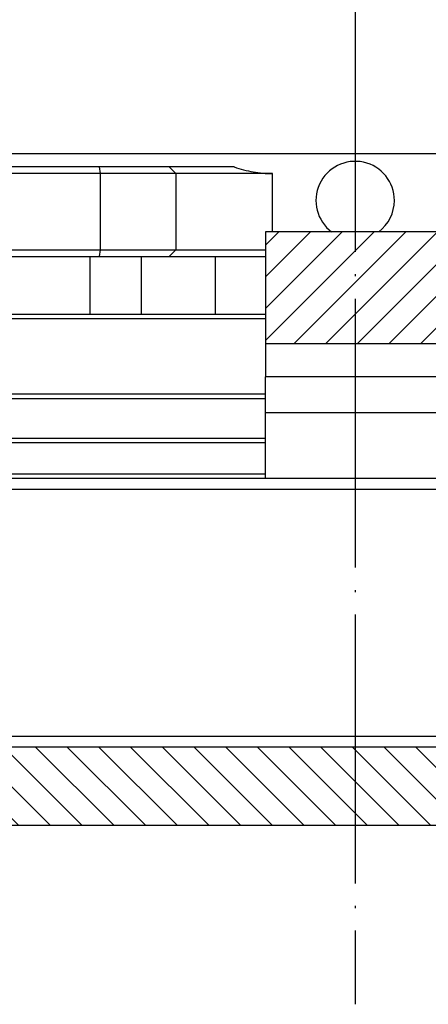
# Model space of a CAD drawing. Extents: x -1763 to 4575, y -3429 to 1051.
# Tile 101 of 174: x 3133 to 3152, y -2496 to -2452. Entities that reach past the tile are written whole.
import ezdxf

# ---------------------------------------------------------------- set-up
doc = ezdxf.new("R2010")
doc.units = 0
doc.linetypes.add('DASHED', pattern=[15, 7, -8])
doc.linetypes.add('DOT_CENTER', pattern=[14, 12, -1, 0, -1])
doc.layers.get('0').update_dxf_attribs({"linetype": 'CONTINUOUS'})
doc.layers.add('1', color=7, linetype='CONTINUOUS')

# ---------------------------------------------------------------- blocks, each defined once
blk = doc.blocks.new('Z-STACK', base_point=(-660.966, -2583.474))
at = {"linetype": 'CONTINUOUS'}
h = blk.add_hatch(dxfattribs=at)
h.set_pattern_fill('USER', color=1, angle=-135, pattern_type=0)
h.set_pattern_definition([(-135, (-1142.2401, -11857.8625), (0.70710678, -0.70710678), [])])
h.paths.add_polyline_path([(3152.311, -2461.16), (3144.311, -2461.16), (3144.311, -2466.16), (3152.311, -2466.16)])
h = blk.add_hatch(dxfattribs=at)
h.set_pattern_fill('USER', color=3, angle=135, pattern_type=0)
h.set_pattern_definition([(135, (-1142.2401, -11857.8625), (-0.70710678, -0.70710678), [])])
h.paths.add_polyline_path([(3010.9, -2484.16), (3010.497, -2484.16), (3009.59, -2484.16), (3009.59, -2487.66), (3287.032, -2487.66), (3287.032, -2484.16), (3286.126, -2484.16), (3285.723, -2484.16), (3282.161, -2484.16), (3281.161, -2484.16), (3280.779, -2484.16), (3279.993, -2484.16), (3279.621, -2484.16), (3279.521, -2484.16), (3279.499, -2484.16), (3278.921, -2484.16), (3278.621, -2484.16), (3277.081, -2484.16), (3276.993, -2484.16), (3276.503, -2484.16), (3276.081, -2484.16), (3274.819, -2484.16), (3273.711, -2484.16), (3273.011, -2484.16), (3272.809, -2484.16), (3272.452, -2484.16), (3272.255, -2484.16), (3272.002, -2484.16), (3270.335, -2484.16), (3266.457, -2484.16), (3266.052, -2484.16), (3265.332, -2484.16), (3264.907, -2484.16), (3264.877, -2484.16), (3264.157, -2484.16), (3263.436, -2484.16), (3263.407, -2484.16), (3262.982, -2484.16), (3262.261, -2484.16), (3261.857, -2484.16), (3252.163, -2484.16), (3251.88, -2484.16), (3244.655, -2484.16), (3244.45, -2484.16), (3244.166, -2484.16), (3243.24, -2484.16), (3240.4, -2484.16), (3240.116, -2484.16), (3236.479, -2484.16), (3231.693, -2484.16), (3220.517, -2484.16), (3218.964, -2484.16), (3210.397, -2484.16), (3209.895, -2484.16), (3205.998, -2484.16), (3205.508, -2484.16), (3201.007, -2484.16), (3197.479, -2484.16), (3195.615, -2484.16), (3195.412, -2484.16), (3192.407, -2484.16), (3192.191, -2484.16), (3156.63, -2484.16), (3156.629, -2484.16), (3152.379, -2484.16), (3151.914, -2484.16), (3151.909, -2484.16), (3148.311, -2484.16), (3139.994, -2484.16), (3139.993, -2484.16), (3104.432, -2484.16), (3104.216, -2484.16), (3101.211, -2484.16), (3101.008, -2484.16), (3099.144, -2484.16), (3095.616, -2484.16), (3091.114, -2484.16), (3090.625, -2484.16), (3086.728, -2484.16), (3086.226, -2484.16), (3077.658, -2484.16), (3076.106, -2484.16), (3064.93, -2484.16), (3060.144, -2484.16), (3056.223, -2484.16), (3052.456, -2484.16), (3052.173, -2484.16), (3044.743, -2484.16), (3044.46, -2484.16), (3027.334, -2484.16), (3026.334, -2484.16), (3026.288, -2484.16), (3024.621, -2484.16), (3024.368, -2484.16), (3024.171, -2484.16), (3023.814, -2484.16), (3023.611, -2484.16), (3020.566, -2484.16), (3020.119, -2484.16), (3019.63, -2484.16), (3017.124, -2484.16), (3016.63, -2484.16)])
at = {"color": 4, "linetype": 'CONTINUOUS'}
for p, q in [((3100.745, -2457.66), (3179.585, -2457.66)), ((3136.881, -2458.26), (3121.719, -2458.26)), ((3136.881, -2458.26), (3136.927, -2458.56)), ((3140.011, -2458.26), (3136.881, -2458.26)), ((3142.906, -2458.26), (3140.011, -2458.26)), ((3140.011, -2458.26), (3140.311, -2458.56)), ((3136.927, -2458.56), (3121.805, -2458.56)), ((3136.927, -2458.56), (3136.927, -2461.96)), ((3140.311, -2458.56), (3136.927, -2458.56)), ((3144.619, -2458.56), (3140.311, -2458.56)), ((3140.311, -2458.56), (3140.311, -2461.96)), ((3144.619, -2461.16), (3144.619, -2458.56)), ((3121.899, -2461.96), (3136.927, -2461.96)), ((3122.017, -2462.26), (3136.491, -2462.26)), ((3136.491, -2464.84), (3136.491, -2462.26)), ((3136.491, -2462.26), (3136.881, -2462.26)), ((3136.927, -2461.96), (3136.881, -2462.26)), ((3136.881, -2462.26), (3138.779, -2462.26)), ((3136.927, -2461.96), (3140.311, -2461.96)), ((3138.779, -2462.26), (3140.011, -2462.26)), ((3138.779, -2464.84), (3138.779, -2462.26)), ((3140.011, -2462.26), (3140.311, -2461.96)), ((3140.011, -2462.26), (3142.076, -2462.26)), ((3140.311, -2461.96), (3144.311, -2461.96)), ((3142.076, -2462.26), (3144.311, -2462.26)), ((3142.076, -2464.84), (3142.076, -2462.26))]:
    blk.add_line(p, q, dxfattribs=at)
at = {"color": 7, "linetype": 'CONTINUOUS'}
for p, q in [((3152.311, -2461.16), (3144.311, -2461.16)), ((3144.311, -2461.16), (3144.311, -2466.16)), ((3134.121, -2464.84), (3130.075, -2464.84)), ((3136.38, -2464.84), (3134.121, -2464.84)), ((3139.122, -2464.84), (3136.38, -2464.84)), ((3144.311, -2464.84), (3139.122, -2464.84)), ((3144.311, -2465.04), (3091.668, -2465.04)), ((3152.311, -2466.16), (3144.311, -2466.16)), ((3144.311, -2466.16), (3144.311, -2467.625)), ((3144.311, -2469.231), (3144.311, -2467.625)), ((3107.183, -2468.39), (3144.311, -2468.39)), ((3132.886, -2468.59), (3143.557, -2468.59)), ((3143.557, -2468.59), (3144.311, -2468.59)), ((3144.311, -2472.16), (3144.311, -2469.231)), ((3121.694, -2470.56), (3144.311, -2470.56)), ((3121.774, -2470.36), (3144.311, -2470.36)), ((3065.44, -2471.96), (3144.311, -2471.96)), ((3139.994, -2472.16), (3104.432, -2472.16)), ((3144.311, -2472.16), (3139.994, -2472.16)), ((3151.909, -2472.16), (3144.311, -2472.16)), ((3139.993, -2484.16), (3104.432, -2484.16)), ((3139.994, -2484.16), (3139.993, -2484.16)), ((3148.311, -2484.16), (3139.994, -2484.16))]:
    blk.add_line(p, q, dxfattribs=at)
at = {"color": 1, "linetype": 'CONTINUOUS'}
for p, q in [((3152.311, -2467.625), (3144.311, -2467.625)), ((3152.311, -2469.231), (3144.311, -2469.231))]:
    blk.add_line(p, q, dxfattribs=at)
at = {"color": 7, "linetype": 'DASHED'}
for p, q in [((3143.557, -2468.59), (3144.311, -2468.59)), ((3151.909, -2472.16), (3144.311, -2472.16))]:
    blk.add_line(p, q, dxfattribs=at)
at = {"color": 5, "linetype": 'DASHED'}
for p, q in [((3139.993, -2472.16), (3104.432, -2472.16)), ((3139.994, -2472.16), (3139.993, -2472.16)), ((3144.311, -2472.16), (3139.994, -2472.16)), ((3148.311, -2472.16), (3144.311, -2472.16)), ((3151.909, -2472.16), (3148.311, -2472.16)), ((3139.993, -2484.16), (3104.432, -2484.16)), ((3139.994, -2484.16), (3139.993, -2484.16)), ((3148.311, -2484.16), (3139.994, -2484.16)), ((3151.909, -2484.16), (3148.311, -2484.16))]:
    blk.add_line(p, q, dxfattribs=at)
at = {"color": 5, "linetype": 'CONTINUOUS'}
for p, q in [((3148.311, -2472.66), (3065.44, -2472.66)), ((3231.183, -2472.66), (3148.311, -2472.66)), ((3104.216, -2483.66), (3139.993, -2483.66)), ((3139.993, -2483.66), (3148.311, -2483.66)), ((3148.311, -2483.66), (3231.183, -2483.66)), ((3151.909, -2484.16), (3148.311, -2484.16))]:
    blk.add_line(p, q, dxfattribs=at)
at = {"color": 3, "linetype": 'CONTINUOUS'}
blk.add_line((3287.032, -2487.66), (3009.59, -2487.66), dxfattribs=at)
at = {"color": 4, "linetype": 'CONTINUOUS'}
for start, end in [(0, -126.8699), (-53.1301, 0)]:
    blk.add_arc((3148.311, -2459.76), 1.75, start, end, dxfattribs=at)
blk.add_open_spline([(3142.906, -2458.26), (3143.195, -2458.358), (3143.475, -2458.431), (3143.751, -2458.481), (3144.043, -2458.534), (3144.332, -2458.56), (3144.619, -2458.56)], degree=3, knots=[0, 0, 0, 0, 0.87363, 0.87363, 0.87363, 1.746684, 1.746684, 1.746684, 1.746684], dxfattribs=at)
at = {"layer": '1', "color": 1, "linetype": 'DOT_CENTER'}
blk.add_line((3148.311, -2407.743), (3148.311, -2495.634), dxfattribs=at)

msp = doc.modelspace()

# ---------------------------------------------------------------- block references
at = {"layer": '1'}
msp.add_blockref('Z-STACK', (-660.966, -2583.474), dxfattribs=at)

doc.saveas('drawing.dxf')
